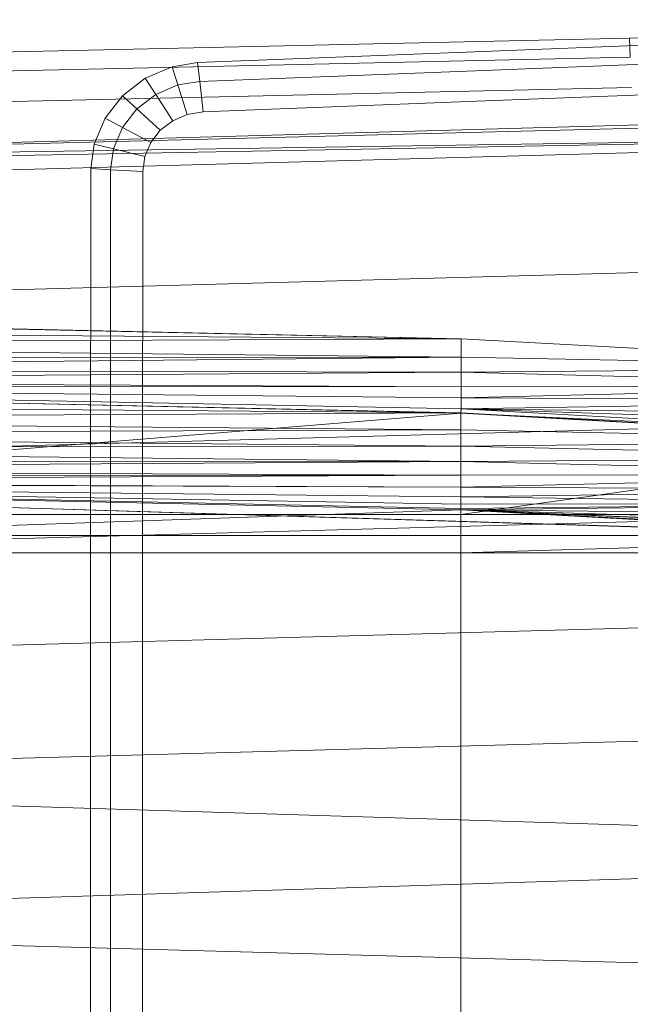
# Model space of a CAD drawing. Header units: metres. Extents: x 391.1 to 427.5, y 12.7 to 28.4.
# Tile 213 of 222: x 412.83 to 412.967, y 22.962 to 23.182. Entities that reach past the tile are written whole.
import ezdxf

# ---------------------------------------------------------------- set-up
doc = ezdxf.new("R2010")
doc.units = ezdxf.units.M
doc.layers.add('A-DETL-____-MBND', color=7, linetype='Continuous', lineweight=18)

# ---------------------------------------------------------------- blocks, each defined once
blk = doc.blocks.new('Family - Inodor PS-1-153609-01_ENLLUMENAT_PS1')
at = {"layer": 'A-DETL-____-MBND', "color": 253, "true_color": 0xaaaaaa}
for p, q in [((0.47654, 0.3894), (0.31954, 0.38526)), ((0.47654, 0.3894), (0.31954, 0.38526)), ((0.28674, 0.38227), (0.41325, 0.38718)), ((0.28674, 0.38227), (0.41325, 0.38718)), ((0.31954, 0.38526), (0, 0.37814)), ((0.31954, 0.38526), (0, 0.37814)), ((0.31954, 0.38526), (0.31971, 0.38104)), ((0.31971, 0.38104), (0.31954, 0.38526)), ((0.22275, 0.37978), (0.28674, 0.38227)), ((0.22275, 0.37978), (0.28674, 0.38227)), ((0.28693, 0.37805), (0.41343, 0.38296)), ((0.28693, 0.37805), (0.41343, 0.38296)), ((0.31971, 0.38104), (0.00022, 0.37392)), ((0.31971, 0.38104), (0.00022, 0.37392)), ((0.21701, 0.37885), (0.22275, 0.37978)), ((0.21701, 0.37885), (0.22275, 0.37978)), ((0.22275, 0.37978), (0.22322, 0.37557)), ((0.22322, 0.37557), (0.22275, 0.37978)), ((0.21102, 0.37629), (0.21701, 0.37885)), ((0.21102, 0.37629), (0.21701, 0.37885)), ((0.21701, 0.37885), (0.21832, 0.37478)), ((0.21832, 0.37478), (0.21701, 0.37885)), ((0.22322, 0.37557), (0.28693, 0.37805)), ((0.22322, 0.37557), (0.28693, 0.37805)), ((0.2059, 0.37237), (0.21102, 0.37629)), ((0.2059, 0.37237), (0.21102, 0.37629)), ((0.21102, 0.37629), (0.21337, 0.37266)), ((0.21337, 0.37266), (0.21102, 0.37629)), ((0.21832, 0.37478), (0.22322, 0.37557)), ((0.21832, 0.37478), (0.22322, 0.37557)), ((0.22322, 0.37557), (0.22397, 0.36875)), ((0.22397, 0.36875), (0.22322, 0.37557)), ((0.41372, 0.37612), (0.28722, 0.37121)), ((0.28722, 0.37121), (0.41372, 0.37612)), ((0.41372, 0.37612), (0.28722, 0.37121)), ((0.41372, 0.37612), (0.28722, 0.37121)), ((0.31998, 0.3742), (0.00056, 0.36709)), ((0.31998, 0.3742), (0.00056, 0.36709)), ((0.20914, 0.36942), (0.21337, 0.37266)), ((0.20914, 0.36942), (0.21337, 0.37266)), ((0.21337, 0.37266), (0.21832, 0.37478)), ((0.21337, 0.37266), (0.21832, 0.37478)), ((0.21337, 0.37266), (0.21716, 0.36678)), ((0.21716, 0.36678), (0.21337, 0.37266)), ((0.21832, 0.37478), (0.22043, 0.36818)), ((0.22043, 0.36818), (0.21832, 0.37478)), ((0.00127, 0.35697), (0.51095, 0.37104)), ((0.20199, 0.36735), (0.2059, 0.37237)), ((0.20199, 0.36735), (0.2059, 0.37237)), ((0.2059, 0.37237), (0.20914, 0.36942)), ((0.20914, 0.36942), (0.2059, 0.37237)), ((0.28722, 0.37121), (0.22397, 0.36875)), ((0.22397, 0.36875), (0.28722, 0.37121)), ((0.28722, 0.37121), (0.22397, 0.36875)), ((0.28722, 0.37121), (0.22397, 0.36875)), ((0.00127, 0.35697), (0.51095, 0.36986)), ((0.20591, 0.36527), (0.20914, 0.36942)), ((0.20591, 0.36527), (0.20914, 0.36942)), ((0.20914, 0.36942), (0.21437, 0.36464)), ((0.21437, 0.36464), (0.20914, 0.36942)), ((0.22397, 0.36875), (0.22043, 0.36818)), ((0.22043, 0.36818), (0.22397, 0.36875)), ((0.22397, 0.36875), (0.22043, 0.36818)), ((0.22397, 0.36875), (0.22043, 0.36818)), ((0.19954, 0.36156), (0.20199, 0.36735)), ((0.19954, 0.36156), (0.20199, 0.36735)), ((0.20199, 0.36735), (0.20591, 0.36527)), ((0.20591, 0.36527), (0.20199, 0.36735)), ((0.21716, 0.36678), (0.21437, 0.36464)), ((0.21437, 0.36464), (0.21716, 0.36678)), ((0.21716, 0.36678), (0.21437, 0.36464)), ((0.21716, 0.36678), (0.21437, 0.36464)), ((0.22043, 0.36818), (0.21716, 0.36678)), ((0.21716, 0.36678), (0.22043, 0.36818)), ((0.22043, 0.36818), (0.21716, 0.36678)), ((0.22043, 0.36818), (0.21716, 0.36678)), ((0.00127, 0.35083), (0.51095, 0.36491)), ((0.00127, 0.35578), (0.51095, 0.36491)), ((0.00127, 0.35697), (0.51095, 0.36491)), ((0.20388, 0.36048), (0.20591, 0.36527)), ((0.20388, 0.36048), (0.20591, 0.36527)), ((0.20591, 0.36527), (0.21224, 0.36191)), ((0.21224, 0.36191), (0.20591, 0.36527)), ((0.21437, 0.36464), (0.21224, 0.36191)), ((0.21224, 0.36191), (0.21437, 0.36464)), ((0.21437, 0.36464), (0.21224, 0.36191)), ((0.21437, 0.36464), (0.21224, 0.36191)), ((0.21224, 0.36191), (0.2109, 0.35875)), ((0.2109, 0.35875), (0.21224, 0.36191)), ((0.21224, 0.36191), (0.2109, 0.35875)), ((0.21224, 0.36191), (0.2109, 0.35875)), ((0.1988, 0.35608), (0.19954, 0.36156)), ((0.1988, 0.35608), (0.19954, 0.36156)), ((0.19954, 0.36156), (0.20388, 0.36048)), ((0.20388, 0.36048), (0.19954, 0.36156)), ((0.20325, 0.3558), (0.20388, 0.36048)), ((0.20325, 0.3558), (0.20388, 0.36048)), ((0.20388, 0.36048), (0.2109, 0.35875)), ((0.2109, 0.35875), (0.20388, 0.36048)), ((0.2109, 0.35875), (0.21044, 0.35537)), ((0.21044, 0.35537), (0.2109, 0.35875)), ((0.2109, 0.35875), (0.21044, 0.35537)), ((0.2109, 0.35875), (0.21044, 0.35537)), ((0.19876, 0.27914), (0.1988, 0.35608)), ((0.19876, 0.27914), (0.1988, 0.35608)), ((0.1988, 0.35608), (0.20325, 0.3558)), ((0.20325, 0.3558), (0.1988, 0.35608)), ((0.2032, 0.27914), (0.20325, 0.3558)), ((0.2032, 0.27914), (0.20325, 0.3558)), ((0.20325, 0.3558), (0.21044, 0.35537)), ((0.21044, 0.35537), (0.20325, 0.3558)), ((0.21044, 0.35537), (0.2104, 0.27914)), ((0.2104, 0.27914), (0.21044, 0.35537)), ((0.21044, 0.35537), (0.2104, 0.27914)), ((0.21044, 0.35537), (0.2104, 0.27914)), ((0.00127, 0.32395), (0.51095, 0.33803)), ((0.00127, 0.32408), (0.28181, 0.31794)), ((0.28181, 0.31794), (0.00192, 0.32395)), ((0.28181, 0.31794), (0.00192, 0.32395)), ((0.00192, 0.32019), (0.28181, 0.31794)), ((0.28181, 0.31794), (0.00192, 0.32019)), ((0.00192, 0.31677), (0.28181, 0.31794)), ((0.00192, 0.31677), (0.28181, 0.31794)), ((0.39671, 0.3116), (0.28181, 0.31794)), ((0.28181, 0.31384), (0.28181, 0.31794)), ((0.28181, 0.31384), (0.28181, 0.31794)), ((0.00192, 0.31677), (0.28181, 0.31384)), ((0.28181, 0.31384), (0.00192, 0.31677)), ((0.00192, 0.31105), (0.28181, 0.31384)), ((0.00192, 0.31105), (0.28181, 0.31384)), ((0.00192, 0.31349), (0.28181, 0.31384)), ((0.00192, 0.31349), (0.28181, 0.31384)), ((0.28181, 0.31043), (0.28181, 0.31384)), ((0.28181, 0.31043), (0.28181, 0.31384)), ((0.28181, 0.31384), (0.39671, 0.3116)), ((0.39671, 0.3116), (0.28181, 0.31384)), ((0.00192, 0.31105), (0.28181, 0.31043)), ((0.28181, 0.31043), (0.00192, 0.31105)), ((0.28181, 0.31043), (0.39671, 0.3116)), ((0.28181, 0.31043), (0.39671, 0.3116)), ((0.00192, 0.3086), (0.28181, 0.31043)), ((0.00192, 0.3086), (0.28181, 0.31043)), ((0.28181, 0.30715), (0.28181, 0.31043)), ((0.28181, 0.31043), (0.3967, 0.3075)), ((0.28181, 0.30715), (0.28181, 0.31043)), ((0.3967, 0.3075), (0.28181, 0.31043)), ((0.00127, 0.30749), (0.28176, 0.30135)), ((0.28176, 0.30135), (0.00187, 0.30735)), ((0.28176, 0.30135), (0.00187, 0.30735)), ((0.28181, 0.30715), (0.00192, 0.3086)), ((0.28181, 0.30715), (0.00192, 0.3086)), ((0.00192, 0.3076), (0.28175, 0.30126)), ((0.28175, 0.30126), (0.00192, 0.3076)), ((0.00192, 0.3076), (0.28181, 0.30226)), ((0.28181, 0.30226), (0.00192, 0.3076)), ((0.00192, 0.3076), (0.28181, 0.30471)), ((0.28181, 0.30471), (0.00192, 0.3076)), ((0.00192, 0.3076), (0.28181, 0.30715)), ((0.28181, 0.30715), (0.00192, 0.3076)), ((0.28181, 0.30471), (0.3967, 0.3075)), ((0.28181, 0.30471), (0.3967, 0.3075)), ((0.28181, 0.30715), (0.3967, 0.3075)), ((0.28181, 0.30715), (0.3967, 0.3075)), ((0.28181, 0.30471), (0.28181, 0.30715)), ((0.28181, 0.30471), (0.28181, 0.30715)), ((0.28181, 0.30226), (0.28181, 0.30471)), ((0.28181, 0.30471), (0.3967, 0.30408)), ((0.28181, 0.30226), (0.28181, 0.30471)), ((0.3967, 0.30408), (0.28181, 0.30471)), ((0.00127, 0.28891), (0.51095, 0.30299)), ((0.00187, 0.30358), (0.28176, 0.30135)), ((0.28176, 0.30135), (0.00187, 0.30358)), ((0.28175, 0.30126), (0.28181, 0.30226)), ((0.28175, 0.30126), (0.28181, 0.30226)), ((0.28181, 0.30226), (0.3967, 0.30408)), ((0.28181, 0.30226), (0.3967, 0.30408)), ((0.3967, 0.29591), (0.28181, 0.30226)), ((0.28181, 0.30226), (0.3967, 0.29837)), ((0.3967, 0.29591), (0.28181, 0.30226)), ((0.3967, 0.29837), (0.28181, 0.30226)), ((0.28181, 0.30226), (0.3967, 0.3008)), ((0.3967, 0.3008), (0.28181, 0.30226)), ((0.00186, 0.27859), (0.28175, 0.30126)), ((0.00186, 0.27859), (0.28175, 0.30126)), ((0.00187, 0.29992), (0.28176, 0.30135)), ((0.00187, 0.29992), (0.28176, 0.30135)), ((0.00187, 0.29992), (0.28176, 0.29758)), ((0.28176, 0.29758), (0.00187, 0.29992)), ((0.28175, 0.30126), (0.28176, 0.27859)), ((0.28176, 0.27859), (0.28175, 0.30126)), ((0.28175, 0.30126), (0.39665, 0.29491)), ((0.39665, 0.29491), (0.28175, 0.30126)), ((0.28175, 0.30126), (0.3967, 0.29591)), ((0.3967, 0.29591), (0.28175, 0.30126)), ((0.39665, 0.29501), (0.28176, 0.30135)), ((0.28176, 0.29758), (0.28176, 0.30135)), ((0.28176, 0.29758), (0.28176, 0.30135)), ((0.00187, 0.29649), (0.28176, 0.29758)), ((0.00187, 0.29649), (0.28176, 0.29758)), ((0.00187, 0.29649), (0.28176, 0.29392)), ((0.28176, 0.29392), (0.00187, 0.29649)), ((0.28176, 0.29392), (0.28176, 0.29758)), ((0.28176, 0.29758), (0.39665, 0.29501)), ((0.28176, 0.29392), (0.28176, 0.29758)), ((0.39665, 0.29501), (0.28176, 0.29758)), ((0.00187, 0.29339), (0.28176, 0.29392)), ((0.00187, 0.29339), (0.28176, 0.29392)), ((0.28176, 0.29049), (0.00187, 0.29339)), ((0.28176, 0.29049), (0.00187, 0.29339)), ((0.28176, 0.29392), (0.39665, 0.29501)), ((0.28176, 0.29392), (0.39665, 0.29501)), ((0.28176, 0.27859), (0.39665, 0.29491)), ((0.28176, 0.27859), (0.39665, 0.29491)), ((0.28176, 0.29049), (0.28176, 0.29392)), ((0.28176, 0.29392), (0.39665, 0.29124)), ((0.28176, 0.29049), (0.28176, 0.29392)), ((0.39665, 0.29124), (0.28176, 0.29392)), ((0.28176, 0.29049), (0.39665, 0.29124)), ((0.28176, 0.29049), (0.39665, 0.29124)), ((0.00187, 0.29071), (0.28176, 0.29049)), ((0.28176, 0.29049), (0.00187, 0.29071)), ((0.00187, 0.28854), (0.28176, 0.29049)), ((0.00187, 0.28854), (0.28176, 0.29049)), ((0.28176, 0.28739), (0.28176, 0.29049)), ((0.28176, 0.29049), (0.39665, 0.28758)), ((0.28176, 0.28739), (0.28176, 0.29049)), ((0.39665, 0.28758), (0.28176, 0.29049)), ((0.00187, 0.28854), (0.28176, 0.28739)), ((0.28176, 0.28739), (0.00187, 0.28854)), ((0.00187, 0.28596), (0.28176, 0.28739)), ((0.00187, 0.28596), (0.28176, 0.28739)), ((0.00187, 0.28694), (0.28176, 0.28739)), ((0.00187, 0.28694), (0.28176, 0.28739)), ((0.28176, 0.28471), (0.39665, 0.28758)), ((0.28176, 0.28471), (0.39665, 0.28758)), ((0.28176, 0.28739), (0.39665, 0.28758)), ((0.28176, 0.28739), (0.39665, 0.28758)), ((0.28176, 0.28471), (0.28176, 0.28739)), ((0.28176, 0.28471), (0.28176, 0.28739)), ((0.00127, 0.28568), (0.52327, 0.26951)), ((0.28176, 0.28471), (0.00187, 0.28596)), ((0.28176, 0.28471), (0.00187, 0.28596)), ((0.52327, 0.26951), (0.00187, 0.28565)), ((0.51154, 0.27003), (0.00187, 0.28565)), ((0.52327, 0.26951), (0.00187, 0.28565)), ((0.00187, 0.28565), (0.28176, 0.27965)), ((0.51154, 0.27003), (0.00187, 0.28565)), ((0.28176, 0.27965), (0.00187, 0.28565)), ((0.00187, 0.28565), (0.28176, 0.27965)), ((0.28176, 0.27965), (0.00187, 0.28565)), ((0.00187, 0.28565), (0.28176, 0.27996)), ((0.28176, 0.27996), (0.00187, 0.28565)), ((0.00187, 0.28565), (0.28176, 0.28094)), ((0.28176, 0.28094), (0.00187, 0.28565)), ((0.00187, 0.28565), (0.28176, 0.28254)), ((0.28176, 0.28254), (0.00187, 0.28565)), ((0.00187, 0.28565), (0.28176, 0.28471)), ((0.28176, 0.28471), (0.00187, 0.28565)), ((0.28176, 0.28254), (0.28176, 0.28471)), ((0.28176, 0.28471), (0.39665, 0.28415)), ((0.28176, 0.28254), (0.28176, 0.28471)), ((0.39665, 0.28415), (0.28176, 0.28471)), ((0.00127, 0.26816), (0.51095, 0.28224)), ((0.28176, 0.28254), (0.39665, 0.28415)), ((0.28176, 0.28254), (0.39665, 0.28415)), ((0.28176, 0.28094), (0.28176, 0.28254)), ((0.28176, 0.28254), (0.39665, 0.28105)), ((0.28176, 0.28094), (0.28176, 0.28254)), ((0.39665, 0.28105), (0.28176, 0.28254)), ((0.28176, 0.27965), (0.39665, 0.28105)), ((0.28176, 0.27965), (0.39665, 0.28105)), ((0.28176, 0.27996), (0.39665, 0.28105)), ((0.28176, 0.27996), (0.39665, 0.28105)), ((0.28176, 0.28094), (0.39665, 0.28105)), ((0.28176, 0.28094), (0.39665, 0.28105)), ((0.28176, 0.27996), (0.28176, 0.28094)), ((0.28176, 0.27996), (0.28176, 0.28094)), ((0.00186, 0.27003), (0.28176, 0.27965)), ((0.00186, 0.27003), (0.28176, 0.27965)), ((0.00186, 0.27859), (0.28176, 0.27859)), ((0.00186, 0.27859), (0.28176, 0.27859)), ((0.19876, 0.12668), (0.19876, 0.27914)), ((0.19876, 0.12668), (0.19876, 0.27914)), ((0.2032, 0.12668), (0.2032, 0.27914)), ((0.2032, 0.12668), (0.2032, 0.27914)), ((0.2104, 0.27914), (0.2104, 0.12668)), ((0.2104, 0.12668), (0.2104, 0.27914)), ((0.2104, 0.27914), (0.2104, 0.12668)), ((0.2104, 0.27914), (0.2104, 0.12668)), ((0.28176, 0.27965), (0.28176, 0.27996)), ((0.28176, 0.27965), (0.28176, 0.27996)), ((0.28176, 0.27965), (0.28176, 0.27003)), ((0.28176, 0.27003), (0.28176, 0.27965)), ((0.28176, 0.27965), (0.39665, 0.2733)), ((0.51154, 0.27003), (0.28176, 0.27965)), ((0.39665, 0.2733), (0.28176, 0.27965)), ((0.51154, 0.27003), (0.28176, 0.27965)), ((0.28176, 0.27965), (0.39665, 0.2733)), ((0.39665, 0.2733), (0.28176, 0.27965)), ((0.28176, 0.27965), (0.39665, 0.27362)), ((0.39665, 0.27362), (0.28176, 0.27965)), ((0.28176, 0.27965), (0.39665, 0.2746)), ((0.39665, 0.2746), (0.28176, 0.27965)), ((0.28176, 0.27965), (0.39665, 0.2762)), ((0.39665, 0.2762), (0.28176, 0.27965)), ((0.28176, 0.27965), (0.39665, 0.27837)), ((0.39665, 0.27837), (0.28176, 0.27965)), ((0.28176, 0.27392), (0.28176, 0.27859)), ((0.28176, 0.27392), (0.28176, 0.27859)), ((0.28176, 0.27859), (0.39665, 0.27859)), ((0.28176, 0.27859), (0.39665, 0.27859)), ((0.00186, 0.27392), (0.28176, 0.27392)), ((0.00186, 0.27392), (0.28176, 0.27392)), ((0.28176, 0.27003), (0.28176, 0.27392)), ((0.28176, 0.27003), (0.28176, 0.27392)), ((0.28176, 0.27392), (0.39665, 0.27392)), ((0.28176, 0.27392), (0.39665, 0.27392)), ((0.28176, 0.27003), (0.39665, 0.2733)), ((0.28176, 0.27003), (0.39665, 0.2733)), ((0.00186, 0.27003), (0.28176, 0.27003)), ((0.00186, 0.27003), (0.28176, 0.27003)), ((0.00186, 0.27003), (0.28176, 0.27003)), ((0.00186, 0.27003), (0.28176, 0.27003)), ((0.28176, 0.13594), (0.28176, 0.27003)), ((0.28176, 0.13594), (0.28176, 0.27003)), ((0.28176, 0.27003), (0.39665, 0.27003)), ((0.28176, 0.27003), (0.39665, 0.27003)), ((0.28176, 0.13594), (0.28176, 0.27003)), ((0.28176, 0.13594), (0.28176, 0.27003)), ((0.28176, 0.27003), (0.39665, 0.27003)), ((0.28176, 0.27003), (0.39665, 0.27003)), ((0.00127, 0.24439), (0.51095, 0.25847)), ((0.00127, 0.21897), (0.51095, 0.23305)), ((0.00127, 0.21897), (0.51095, 0.20299)), ((0.00127, 0.18701), (0.51095, 0.20299)), ((0.00127, 0.18701), (0.51095, 0.17293))]:
    blk.add_line(p, q, dxfattribs=at)
blk = doc.blocks.new('LONDR55-XX_ZZ-ARQ-CAA-M3D-Londres55_ifc-1-01_ENLLUMENAT_PS1')
at = {"layer": 'A-DETL-____-MBND', "color": 253, "lineweight": 18, "true_color": 0xaaaaaa}
blk.add_blockref('Family - Inodor PS-1-153609-01_ENLLUMENAT_PS1', (412.64697, 22.7928), dxfattribs=at)

msp = doc.modelspace()

# ---------------------------------------------------------------- block references
at = {"lineweight": 5}
msp.add_blockref('LONDR55-XX_ZZ-ARQ-CAA-M3D-Londres55_ifc-1-01_ENLLUMENAT_PS1', (0, 0), dxfattribs=at)

doc.saveas('drawing.dxf')
